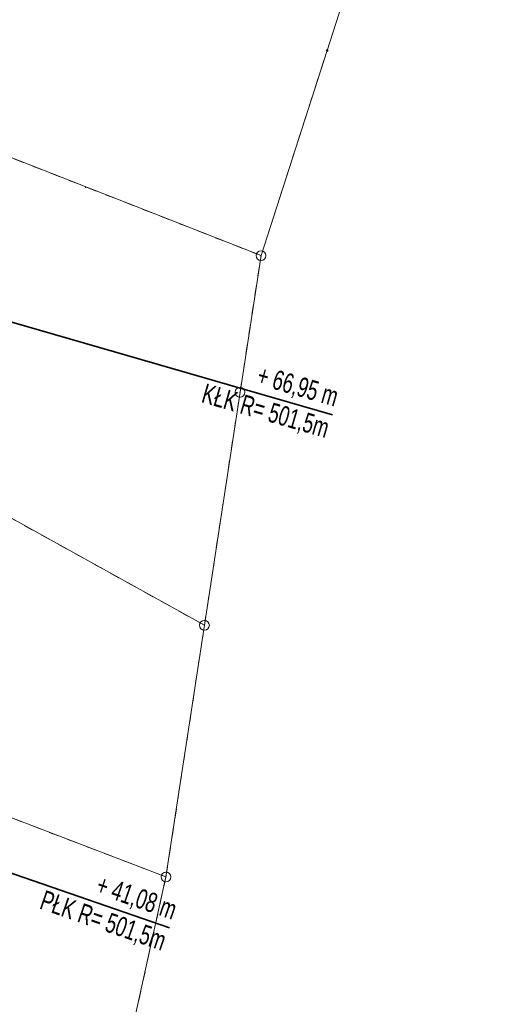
# Model space of a CAD drawing. Extents: x 6456700 to 6518119, y 5963420 to 5980059.
# Tile 21 of 256: x 6511623 to 6511647, y 5963862 to 5963912. Entities that reach past the tile are written whole.
import ezdxf

# ---------------------------------------------------------------- set-up
doc = ezdxf.new("R2010")
doc.units = 0
doc.header["$MEASUREMENT"] = 0
doc.linetypes.add('L_0_03', pattern=[1, 0.5, -0.5])
doc.layers.get('0').update_dxf_attribs({"color": 2, "linetype": 'CONTINUOUS', "lineweight": 5})
for name, color, linetype, lineweight in [('18mm Kreska ciągła', 7, 'CONTINUOUS', 18), ('202_punkt_graniczny', 7, 'CONTINUOUS', 18), ('203_punkt_graniczny', 7, 'CONTINUOUS', 18), ('218_kontur_uzytku_gruntowego', 96, 'L_0_03', 18), ('219_dzialka_ewidencyjna', 7, 'CONTINUOUS', 18), ('35mm Ciągła', 7, 'CONTINUOUS', 35), ('ogrodzenie_trwale', 7, 'CONTINUOUS', 18)]:
    doc.layers.add(name, color=color, linetype=linetype, lineweight=lineweight)
doc.styles.add('Znaczniki', font='GOTHIC.TTF', dxfattribs={"width": 0.7})

# ---------------------------------------------------------------- blocks, each defined once
blk = doc.blocks.new('mdcp_nowa')
at = {"layer": '203_punkt_graniczny', "linetype": 'Continuous', "lineweight": 18, "true_color": 0x000000}
blk.add_hatch(color=18, dxfattribs=at).paths.add_polyline_path([(6494370.21, 5980361.125, 1), (6494370.21, 5980361.215, 1)])
at = {"layer": '202_punkt_graniczny', "color": 7, "linetype": 'Continuous', "lineweight": 18}
for centre in [(6494366.85, 5980350.72), (6494365.78, 5980343.76), (6494363.97, 5980331.89), (6494362.01, 5980319.07)]:
    blk.add_circle(centre, 0.25, dxfattribs=at)
at = {"layer": '202_punkt_graniczny'}
for p in [(6494366.85, 5980350.72), (6494365.78, 5980343.76), (6494363.97, 5980331.89), (6494362.01, 5980319.07)]:
    blk.add_point(p, dxfattribs=at)
at = {"layer": '203_punkt_graniczny', "color": 7, "linetype": 'Continuous', "lineweight": 18}
blk.add_circle((6494370.21, 5980361.17), 0.045, dxfattribs=at)
at = {"layer": '203_punkt_graniczny'}
blk.add_point((6494370.21, 5980361.17), dxfattribs=at)
at = {"layer": '218_kontur_uzytku_gruntowego', "lineweight": 18, "flags": 128}
for points in [[(6494370.21, 5980361.17), (6494371.42, 5980364.94)], [(6494366.85, 5980350.72), (6494370.21, 5980361.17)], [(6494366.85, 5980350.72), (6494348.23, 5980358.02)], [(6494365.78, 5980343.76), (6494366.85, 5980350.72)], [(6494363.97, 5980331.89), (6494365.78, 5980343.76)], [(6494363.97, 5980331.89), (6494343.35, 5980343.32)], [(6494362.01, 5980319.07), (6494363.97, 5980331.89)], [(6494338.33, 5980328.14), (6494362.01, 5980319.07)], [(6494356.32, 5980293.24), (6494362.01, 5980319.07)]]:
    blk.add_lwpolyline(points, dxfattribs=at)
at = {"layer": '218_kontur_uzytku_gruntowego'}
for p in [(6494370.21, 5980361.17), (6494370.21, 5980361.17), (6494366.85, 5980350.72), (6494366.85, 5980350.72), (6494366.85, 5980350.72), (6494366.85, 5980350.72), (6494365.78, 5980343.76), (6494365.78, 5980343.76), (6494363.97, 5980331.89), (6494363.97, 5980331.89), (6494363.97, 5980331.89), (6494363.97, 5980331.89), (6494362.01, 5980319.07), (6494362.01, 5980319.07), (6494362.01, 5980319.07), (6494362.01, 5980319.07)]:
    blk.add_point(p, dxfattribs=at)
at = {"layer": '219_dzialka_ewidencyjna', "color": 3, "linetype": 'Continuous', "lineweight": 18, "flags": 128}
for points in [[(6494371.42, 5980364.94), (6494370.21, 5980361.17)], [(6494366.85, 5980350.72), (6494370.21, 5980361.17)], [(6494348.23, 5980358.02), (6494366.85, 5980350.72)], [(6494366.85, 5980350.72), (6494365.78, 5980343.76)], [(6494363.97, 5980331.89), (6494365.78, 5980343.76)], [(6494343.35, 5980343.32), (6494363.97, 5980331.89)], [(6494362.01, 5980319.07), (6494363.97, 5980331.89)], [(6494338.33, 5980328.14), (6494362.01, 5980319.07)], [(6494362.01, 5980319.07), (6494356.32, 5980293.24)]]:
    blk.add_lwpolyline(points, dxfattribs=at)
at = {"layer": '219_dzialka_ewidencyjna', "color": 3}
for p in [(6494370.21, 5980361.17), (6494370.21, 5980361.17), (6494366.85, 5980350.72), (6494366.85, 5980350.72), (6494366.85, 5980350.72), (6494365.78, 5980343.76), (6494365.78, 5980343.76), (6494363.97, 5980331.89), (6494363.97, 5980331.89), (6494363.97, 5980331.89), (6494362.01, 5980319.07), (6494362.01, 5980319.07), (6494362.01, 5980319.07)]:
    blk.add_point(p, dxfattribs=at)
at = {"layer": 'ogrodzenie_trwale'}
blk.add_point((6494357.92, 5980354.2), dxfattribs=at)

msp = doc.modelspace()

# ---------------------------------------------------------------- block references
at = {"linetype": 'ByBlock'}
msp.add_blockref('mdcp_nowa', (17268.786, -16450.998), dxfattribs=at)

# ---------------------------------------------------------------- next in the draw order: hatches: boundary and pattern name
at = {"layer": '18mm Kreska ciągła'}
h = msp.add_hatch(dxfattribs=at)
h.set_pattern_fill('ANSI37', color=252, scale=4)
h.set_pattern_definition([(45, (6511584.6482, 5963836.2328), (-0.3535534, 0.3535534), []), (135, (6511584.6482, 5963836.2328), (-0.3535534, -0.3535534), [])])
h.paths.add_polyline_path([(6511584.648, 5963839.097), (6511587.535, 5963843.228, 0.069403), (6511591.8, 5963851.597), (6511600.266, 5963876.098, 0.012898), (6511608.043, 5963900.635), (6511625.076, 5963959.619, -0.015188), (6511629.749, 5963974.13), (6511647.149, 5964023.028, -0.031483), (6511654.631, 5964040.489), (6511666.152, 5964063.296, -0.087781), (6511671.583, 5964070.546), (6511672.656, 5964071.552, 0.15074), (6511676.748, 5964078.72), (6511683.845, 5964110.525), (6511685.647, 5964109.419), (6511687.266, 5964102.897), (6511681.628, 5964077.631, -0.15074), (6511676.075, 5964067.903), (6511675.001, 5964066.898, 0.087781), (6511670.614, 5964061.041), (6511659.094, 5964038.235, 0.031483), (6511651.86, 5964021.352), (6511634.459, 5963972.454, 0.015188), (6511629.88, 5963958.231), (6511612.847, 5963899.248, -0.012898), (6511604.992, 5963874.465), (6511596.526, 5963849.964, -0.069403), (6511591.634, 5963840.364), (6511588.747, 5963836.233)])

# ---------------------------------------------------------------- next in the draw order: linework, layer by layer
at = {"layer": '35mm Ciągła'}
for p, q in [((6511610.445, 5963899.941), (6511639.267, 5963891.618)), ((6511630.984, 5963865.483), (6511602.629, 5963875.281))]:
    msp.add_line(p, q, dxfattribs=at)

# ---------------------------------------------------------------- next in the draw order: texts
at = {"layer": '18mm Kreska ciągła', "char_height": 1, "attachment_point": 6, "style": 'Znaczniki'}
for s, insert, rotation in [('+ 66,95 m\\PKŁK R= 501,5m', (6511639.267, 5963891.618), 343.8925), ('+ 41,08 m\\PPŁK R= 501,5m', (6511630.984, 5963865.483), 340.9367)]:
    msp.add_mtext(s, dxfattribs=dict(at, insert=insert, rotation=rotation))

doc.saveas('drawing.dxf')
